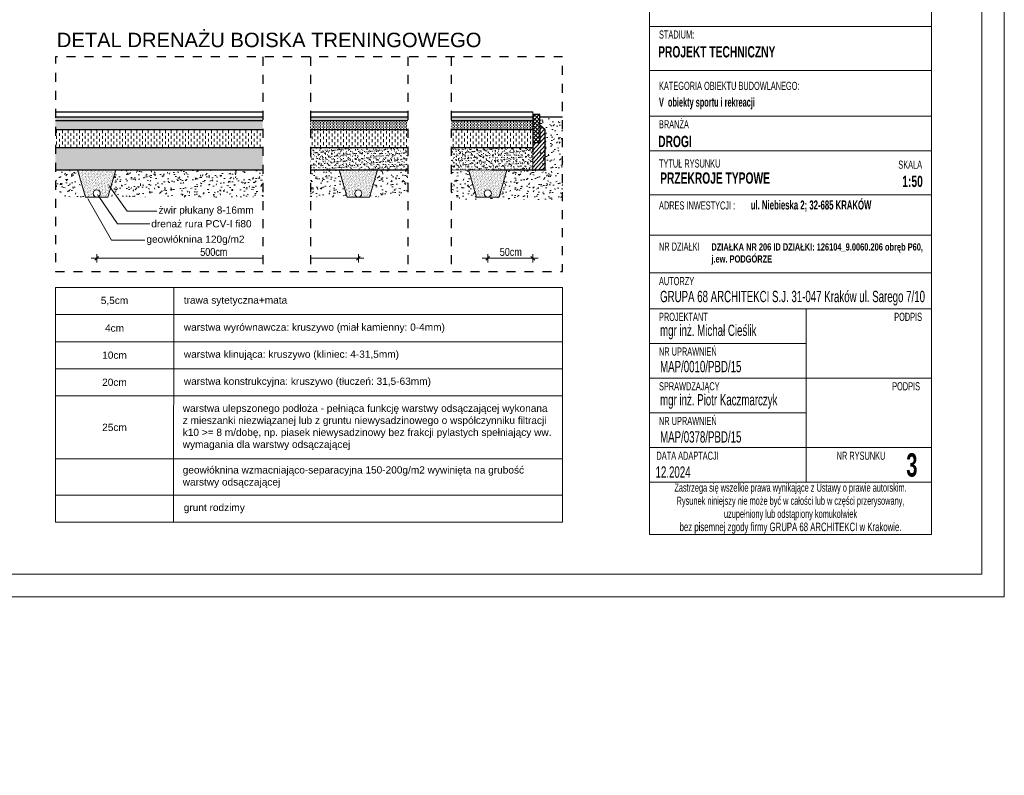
# Model space of a CAD drawing. Header units: metres. Extents: x 418.7 to 439.7, y -340.1 to -323.2.
# Tile 2 of 4: x 428.8 to 439.7, y -340.1 to -331.7. Entities that reach past the tile are written whole.
import ezdxf
from ezdxf.enums import TextEntityAlignment as Align

# ---------------------------------------------------------------- set-up
doc = ezdxf.new("R2010")
doc.units = ezdxf.units.M
doc.header["$MEASUREMENT"] = 0
doc.linetypes.add('DASHED', pattern=[0.75, 0.5, -0.25])
for name, color, linetype, lineweight in [('__OPISY', 7, 'Continuous', 0), ('A_przekrojowa', 250, 'Continuous', 30), ('A_przerywana', 1, 'DASHED', 30), ('A_WIDOKOWA_X szkic', 250, 'Continuous', 13), ('TABELKA I RAMKA', 4, 'Continuous', 0)]:
    doc.layers.add(name, color=color, linetype=linetype, lineweight=lineweight)
doc.styles.add('Annotative', font='romans.shx', dxfattribs={"width": 0.75})
doc.styles.add('ARIAL', font='arial.ttf')
doc.styles.add('ARIAL 500', font='arial.ttf', dxfattribs={"height": 0.8})
doc.styles.add('Arial Narrow', font='ARIALN.TTF')
doc.styles.add('OPISY', font='arial.ttf', dxfattribs={"width": 0.65})
doc.styles.get("Standard").update_dxf_attribs({"font": 'txt.shx'})
doc.styles.add('Style-arial', font='arial.ttf')
doc.styles.add('Style-Arial Narrow', font='ARIALN.TTF')

# ---------------------------------------------------------------- blocks, each defined once
blk = doc.blocks.new('TICK')
for p, q in [((-1, 0), (1, 0)), ((0, -0.75), (0, 0.75))]:
    blk.add_line(p, q)
at = {"flags": 128}
blk.add_lwpolyline([(-0.35, -0.35), (0.35, 0.35)], dxfattribs=at)
blk = doc.blocks.new('MULTILEADER')
at = {"layer": 'A_WIDOKOWA_X szkic', "ltscale": 0.01, "flags": 128}
for points in [[(7428283, 5540776.7), (7428277, 5540740.6)], [(7428277, 5540740.6), (7428303, 5540715.8)]]:
    blk.add_lwpolyline(points, dxfattribs=at)
at = {"layer": 'A_WIDOKOWA_X szkic', "ltscale": 0.01}
blk.add_solid([(7428282.3, 5540776.8), (7428283.6, 5540780.7), (7428283.6, 5540776.6)], dxfattribs=at)
at = {"layer": 'A_WIDOKOWA_X szkic', "style": 'Style-arial'}
blk.add_text('drenaż rura PCV-I fi80', height=8, rotation=316.3329, dxfattribs=at).set_placement((7428306.9, 5540717.5), align=Align.TOP_LEFT)
blk = doc.blocks.new('MULTILEADER_1')
at = {"layer": 'A_WIDOKOWA_X szkic', "ltscale": 0.01, "flags": 128}
for points in [[(7428299.3, 5540775.9), (7428294.6, 5540743.2)], [(7428294.6, 5540743.2), (7428318.4, 5540720.5)]]:
    blk.add_lwpolyline(points, dxfattribs=at)
at = {"layer": 'A_WIDOKOWA_X szkic', "ltscale": 0.01}
blk.add_solid([(7428298.6, 5540776), (7428299.8, 5540779.9), (7428299.9, 5540775.8)], dxfattribs=at)
at = {"layer": 'A_WIDOKOWA_X szkic', "style": 'Style-arial'}
blk.add_text('żwir płukany 8-16mm', height=8, rotation=316.3329, dxfattribs=at).set_placement((7428323.2, 5540723), align=Align.TOP_LEFT)
blk = doc.blocks.new('MULTILEADER_2')
at = {"layer": 'A_WIDOKOWA_X szkic', "ltscale": 0.01, "flags": 128}
for points in [[(7428272, 5540781.2), (7428259.6, 5540732)], [(7428259.6, 5540732), (7428286.5, 5540706.3)]]:
    blk.add_lwpolyline(points, dxfattribs=at)
at = {"layer": 'A_WIDOKOWA_X szkic', "ltscale": 0.01}
blk.add_solid([(7428271.4, 5540781.4), (7428273, 5540785.1), (7428272.6, 5540781)], dxfattribs=at)
at = {"layer": 'A_WIDOKOWA_X szkic', "style": 'Style-arial'}
blk.add_text('geowłóknina 120g/m2', height=8, rotation=316.3329, dxfattribs=at).set_placement((7428291.2, 5540708.8), align=Align.TOP_LEFT)
blk = doc.blocks.new('*U23')
at = {"layer": 'A_WIDOKOWA_X szkic', "color": 0, "linetype": 'ByBlock', "lineweight": -2}
for p, q in [((0, 0), (-179.5, -188.1)), ((0, 0), (406.6, -388.1)), ((-20.7, -21.7), (385.9, -409.8)), ((-41.4, -43.4), (365.2, -431.5)), ((-62.1, -65.1), (344.5, -453.2)), ((-82.9, -86.8), (323.8, -474.9)), ((94.9, -90.6), (-84.7, -278.6)), ((-131.2, -137.4), (275.4, -525.6)), ((-158.8, -166.4), (247.8, -554.5)), ((-179.5, -188.1), (227.1, -576.2)), ((406.6, -388.1), (227.1, -576.2))]:
    blk.add_line(p, q, dxfattribs=at)
at = {"layer": 'A_WIDOKOWA_X szkic', "color": 0, "char_height": 8, "rotation": 316.3329, "style": 'ARIAL 500'}
for s, insert, width, attachment_point in [('5,5cm', (37.1, -56.1), 131.069, 5), ('4cm', (16.4, -77.8), 131.069, 5), ('10cm', (-4.3, -99.5), 131.069, 5), ('20cm', (-25.1, -121.2), 131.069, 5), ('  trawa sytetyczna+mata', (88.1, -104.9), 420.953, 4), ('25cm', (-59.6, -157.4), 131.069, 5), ('  grunt rodzimy', (-70.7, -271.2), 420.953, 4)]:
    blk.add_mtext(s, dxfattribs=dict(at, insert=insert, width=width, attachment_point=attachment_point))
at = {"layer": 'A_WIDOKOWA_X szkic', "char_height": 8, "attachment_point": 4, "rotation": 316.3329, "style": 'ARIAL 500'}
for s, insert, width in [('\\C256;  warstwa wyrównawcza: kruszywo (miał kamienny: 0-4mm)', (67.4, -126.6), 420.953), ('\\C256;  warstwa klinująca: kruszywo (kliniec: 4-31,5mm)', (46.7, -148.3), 420.953), ('\\C256;  warstwa konstrukcyjna: kruszywo (tłuczeń: 31,5-63mm)', (26, -170), 420.953), ('\\C256;warstwa ulepszonego podłoża - pełniąca funkcję warstwy odsączającej wykonana z mieszanki niezwiązanej lub z gruntu niewysadzinowego o współczynniku filtracji k10 >= 8 m/dobę, np. piasek niewysadzinowy bez frakcji pylastych spełniający ww. wymagania dla warstwy odsączającej', (-4.9, -209.6), 410.953), ('\\C256;geowłóknina wzmacniająco-separacyjna 150-200g/m2 wywinięta na grubość warstwy odsączającej  ', (-42.9, -249.4), 410.953)]:
    blk.add_mtext(s, dxfattribs=dict(at, insert=insert, width=width))

msp = doc.modelspace()

# ---------------------------------------------------------------- hatches: boundary and pattern name
at = {"lineweight": 13}
h = msp.add_hatch(dxfattribs=at)
h.set_pattern_fill('DOTS', color=252, pattern_type=2)
h.set_pattern_definition([(270, (-74341.079422, -55990.4362955), (0.0079375, -0.00396875), [0, -0.007938])])
h.paths.add_polyline_path([(431.471, -332.8), (431.471, -332.76), (429.172, -332.76), (429.172, -332.8)])
h = msp.add_hatch(dxfattribs=at)
h.set_pattern_fill('DASH', color=252, pattern_type=2)
h.set_pattern_definition([(270, (-74341.079422, -55990.436296), (0.015875, -0.015875), [0.015875, -0.015875])])
h.paths.add_polyline_path([(431.471, -332.9), (431.471, -332.8), (429.172, -332.8), (429.172, -332.9)])
h = msp.add_hatch(dxfattribs=at)
h.set_pattern_fill('DOTS', color=252, pattern_type=2)
h.set_pattern_definition([(270, (-74342.598806, -55991.0451485), (0.0079375, -0.00396875), [0, -0.007938])])
h.paths.add_polyline_path([(431.998, -332.76), (431.998, -332.8), (433.077, -332.8), (433.077, -332.76)])
h = msp.add_hatch(dxfattribs=at)
h.set_pattern_fill('DASH', color=252, pattern_type=2)
h.set_pattern_definition([(270, (-74342.598806, -55991.045149), (0.015875, -0.015875), [0.015875, -0.015875])])
h.paths.add_polyline_path([(431.998, -332.8), (431.998, -332.9), (433.077, -332.9), (433.077, -332.8)])
h = msp.add_hatch(dxfattribs=at)
h.set_pattern_fill('AR-CONC', color=252, pattern_type=2)
h.set_pattern_definition([(50, (-74344.23962, -55990.96828), (0.182184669, -0.01593908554), [0.01905, -0.20955]), (355, (-74344.23962, -55990.96828), (-0.0352434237, 0.19105669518), [0.01524, -0.167641]), (100.451445, (-74344.22444, -55990.9696), (0.14694114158, 0.17511782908), [0.01619, -0.17809]), (46.1842, (-74344.23962, -55990.91748), (0.2710790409, -0.04204232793), [0.028575, -0.314325]), (96.635558, (-74344.21703, -55990.92098), (0.2374043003, 0.2474263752), [0.024285, -0.267136]), (351.184151, (-74344.23962, -55990.91748), (0.2374039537, 0.2474257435), [0.02286, -0.25146]), (21, (-74344.21422, -55990.93018), (0.15161487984, -0.10226551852), [0.01905, -0.20955]), (326, (-74344.21422, -55990.93018), (0.06180202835, 0.18418796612), [0.01524, -0.16764]), (71.451445, (-74344.20158, -55990.9387), (0.21341642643, 0.08192302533), [0.01619, -0.17809]), (37.5, (-74344.27529, -55990.95502), (0.00308860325, 0.084555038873), [0, -0.16561, 0, -0.17018, 0, -0.16828]), (7.5, (-74344.27529, -55990.95502), (0.06681966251, 0.10018057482), [0, -0.09703, 0, -0.1618, 0, -0.06414]), (327.5, (-74344.27529, -55990.95502), (0.1355872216, -0.005726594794), [0, -0.0635, 0, -0.19812, 0, -0.26289]), (317.5, (-74344.27529, -55990.95502), (0.1481285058, 0.02542575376), [0, -0.08255, 0, -0.13157, 0, -0.18669])])
h.paths.add_polyline_path([(434.176, -333.35), (434.089, -333.65), (433.839, -333.65), (433.751, -333.35), (433.56, -333.35), (433.56, -333.68), (434.793, -333.68), (434.793, -332.76), (434.542, -332.76), (434.542, -332.852), (434.6, -332.903), (434.6, -333.154), (434.546, -333.154), (434.546, -333.35)])
h = msp.add_hatch(dxfattribs=at)
h.set_pattern_fill('DOTS', color=252, pattern_type=2)
h.set_pattern_definition([(270, (-74344.082507, -55991.132873), (0.0079375, -0.00396875), [0, -0.007938])])
h.paths.add_polyline_path([(433.56, -332.76), (433.56, -332.8), (434.464, -332.8), (434.464, -332.76)])
h = msp.add_hatch(dxfattribs=at)
h.set_pattern_fill('DASH', color=252, pattern_type=2)
h.set_pattern_definition([(270, (-74344.082508, -55991.132872), (0.015875, -0.015875), [0.015875, -0.015875])])
h.paths.add_polyline_path([(433.56, -332.8), (433.56, -332.9), (434.464, -332.9), (434.464, -332.8)])
h = msp.add_hatch(dxfattribs=at)
h.set_pattern_fill('ANSI37', color=252, pattern_type=2)
h.set_pattern_definition([(48, (-74343.68897, -55991.545232), (-0.023594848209, 0.021244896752), []), (138, (-74343.68897, -55991.545232), (-0.021244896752, -0.023594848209), [])])
h.paths.add_polyline_path([(434.542, -332.734), (434.464, -332.734), (434.464, -333.048), (434.542, -333.048), (434.542, -332.852)])
h = msp.add_hatch(dxfattribs=at)
h.set_pattern_fill('DASH', color=252, pattern_type=2)
h.set_pattern_definition([(270, (-74341.07942, -55990.436295), (0.03175, -0.03175), [0.03175, -0.03175])])
h.paths.add_polyline_path([(431.471, -333.1), (431.471, -332.9), (429.172, -332.9), (429.172, -333.1)])
h = msp.add_hatch(dxfattribs=at)
h.set_pattern_fill('DASH', color=252, pattern_type=2)
h.set_pattern_definition([(270, (-74342.598806, -55991.04515), (0.03175, -0.03175), [0.03175, -0.03175])])
h.paths.add_polyline_path([(431.998, -332.9), (431.998, -333.1), (433.077, -333.1), (433.077, -332.9)])
h = msp.add_hatch(dxfattribs=at)
h.set_pattern_fill('DASH', color=252, pattern_type=2)
h.set_pattern_definition([(270, (-74344.082507, -55991.132872), (0.03175, -0.03175), [0.03175, -0.03175])])
h.paths.add_polyline_path([(433.56, -332.9), (433.56, -333.1), (434.464, -333.1), (434.464, -332.9)])
h = msp.add_hatch(dxfattribs=at)
h.set_pattern_fill('ANSI31', color=252, pattern_type=2)
h.set_pattern_definition([(48, (-74343.71656, -55991.51628), (-0.023594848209, 0.021244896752), [])])
h.paths.add_polyline_path([(434.6, -332.903), (434.542, -332.852), (434.542, -333.048), (434.464, -333.048), (434.464, -333.1), (434.464, -333.1), (434.464, -333.35), (434.6, -333.35)])
h = msp.add_hatch(dxfattribs=at)
h.set_pattern_fill('AR-SAND', color=252, pattern_type=2)
h.set_pattern_definition([(37.5, (-74341.083086, -55990.423037), (-0.001600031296, 0.048941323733), [0, -0.03861, 0, -0.04318, 0, -0.04128]), (7.5, (-74341.083086, -55990.42304), (0.044952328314, 0.071682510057), [0, -0.02083, 0, -0.0348, 0, -0.01334]), (327.5, (-74341.083086, -55990.423037), (0.079099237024, 0.000143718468), [0, -0.0127, 0, -0.04572, 0, -0.05969]), (317.5, (-74341.083086, -55990.42304), (0.076355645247, 0.022292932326), [0, -0.00635, 0, -0.02997, 0, -0.03429])])
h.paths.add_polyline_path([(431.471, -333.35), (431.471, -333.1), (429.172, -333.1), (429.172, -333.35)])
h = msp.add_hatch(dxfattribs=at)
h.set_pattern_fill('AR-SAND', color=252, pattern_type=2)
h.set_pattern_definition([(37.5, (-74342.60192, -55991.03189), (-0.001600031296, 0.048941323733), [0, -0.03861, 0, -0.04318, 0, -0.04128]), (7.5, (-74342.60192, -55991.03189), (0.044952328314, 0.071682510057), [0, -0.02083, 0, -0.0348, 0, -0.01334]), (327.5, (-74342.60192, -55991.03189), (0.079099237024, 0.000143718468), [0, -0.0127, 0, -0.04572, 0, -0.05969]), (317.5, (-74342.60192, -55991.03189), (0.076355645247, 0.022292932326), [0, -0.00635, 0, -0.02997, 0, -0.03429])])
h.paths.add_polyline_path([(431.998, -333.1), (431.998, -333.35), (433.077, -333.35), (433.077, -333.1)])
h = msp.add_hatch(dxfattribs=at)
h.set_pattern_fill('AR-SAND', color=252, pattern_type=2)
h.set_pattern_definition([(37.5, (-74344.11818, -55991.119615), (-0.001600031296, 0.048941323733), [0, -0.03861, 0, -0.04318, 0, -0.04128]), (7.5, (-74344.11818, -55991.119615), (0.044952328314, 0.071682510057), [0, -0.02083, 0, -0.0348, 0, -0.01334]), (327.5, (-74344.11818, -55991.119615), (0.079099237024, 0.000143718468), [0, -0.0127, 0, -0.04572, 0, -0.05969]), (317.5, (-74344.11818, -55991.119615), (0.076355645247, 0.022292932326), [0, -0.00635, 0, -0.02997, 0, -0.03429])])
h.paths.add_polyline_path([(433.56, -333.1), (433.56, -333.35), (434.464, -333.35), (434.464, -333.1)])
h = msp.add_hatch(dxfattribs=at)
h.set_pattern_fill('AR-CONC', color=252, pattern_type=2)
h.set_pattern_definition([(50, (-74340.1423, -55991.58806), (0.182184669, -0.01593908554), [0.01905, -0.20955]), (355, (-74340.1423, -55991.58806), (-0.0352434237, 0.19105669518), [0.01524, -0.167641]), (100.451445, (-74340.12712, -55991.58939), (0.14694114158, 0.17511782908), [0.01619, -0.17809]), (46.1842, (-74340.1423, -55991.53726), (0.2710790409, -0.04204232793), [0.028575, -0.314325]), (96.635558, (-74340.1197, -55991.54077), (0.2374043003, 0.2474263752), [0.024285, -0.267136]), (351.184151, (-74340.1423, -55991.53726), (0.2374039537, 0.2474257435), [0.02286, -0.25146]), (21, (-74340.1169, -55991.54996), (0.15161487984, -0.10226551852), [0.01905, -0.20955]), (326, (-74340.1169, -55991.54996), (0.06180202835, 0.18418796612), [0.01524, -0.16764]), (71.451445, (-74340.10427, -55991.55848), (0.21341642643, 0.08192302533), [0.01619, -0.17809]), (37.5, (-74340.145967, -55991.604803), (0.00308860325, 0.084555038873), [0, -0.16561, 0, -0.17018, 0, -0.16828]), (7.5, (-74340.14597, -55991.6048), (0.06681966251, 0.10018057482), [0, -0.09703, 0, -0.1618, 0, -0.06414]), (327.5, (-74340.24597, -55991.6048), (0.1355872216, -0.005726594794), [0, -0.0635, 0, -0.19812, 0, -0.26289]), (317.5, (-74340.24597, -55991.6048), (0.1481285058, 0.02542575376), [0, -0.08255, 0, -0.13157, 0, -0.18669])])
h.paths.add_polyline_path([(429.418, -333.35), (429.172, -333.35), (429.172, -333.65), (429.505, -333.65)])
h = msp.add_hatch(dxfattribs=at)
h.set_pattern_fill('AR-SAND', color=252, pattern_type=2)
h.set_pattern_definition([(307.5, (-74340.194008, -55991.646269), (0.0244706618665, 0.000800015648), [0, -0.0193, 0, -0.02159, 0, -0.02064]), (277.5, (-74340.194008, -55991.64627), (0.035841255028, -0.022476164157), [0, -0.01041, 0, -0.0174, 0, -0.00667]), (237.5, (-74340.194008, -55991.646269), (7.1859234e-05, -0.039549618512), [0, -0.00635, 0, -0.02286, 0, -0.02985]), (227.5, (-74340.194008, -55991.64627), (0.011146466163, -0.038177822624), [0, -0.00318, 0, -0.01499, 0, -0.01715])])
h.paths.add_polyline_path([(429.843, -333.35), (429.418, -333.35), (429.505, -333.65), (429.63, -333.65, -0.414214), (429.59, -333.61, -1), (429.67, -333.61, -0.414214), (429.63, -333.65), (429.755, -333.65)])
h = msp.add_hatch(dxfattribs=at)
h.set_pattern_fill('AR-CONC', color=252, pattern_type=2)
h.set_pattern_definition([(50, (-74340.80149, -55990.89749), (0.182184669, -0.01593908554), [0.01905, -0.20955]), (355, (-74340.80149, -55990.89749), (-0.0352434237, 0.19105669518), [0.01524, -0.167641]), (100.451445, (-74340.7863, -55990.89882), (0.14694114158, 0.17511782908), [0.01619, -0.17809]), (46.1842, (-74340.8015, -55990.8467), (0.2710790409, -0.04204232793), [0.028575, -0.314325]), (96.635558, (-74340.7789, -55990.8502), (0.2374043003, 0.2474263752), [0.024285, -0.267136]), (351.184151, (-74340.8015, -55990.8467), (0.2374039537, 0.2474257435), [0.02286, -0.25146]), (21, (-74340.77609, -55990.85939), (0.15161487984, -0.10226551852), [0.01905, -0.20955]), (326, (-74340.77609, -55990.85939), (0.06180202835, 0.18418796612), [0.01524, -0.16764]), (71.451445, (-74340.76346, -55990.86791), (0.21341642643, 0.08192302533), [0.01619, -0.17809]), (37.5, (-74340.80515, -55990.91423), (0.00308860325, 0.084555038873), [0, -0.16561, 0, -0.17018, 0, -0.16828]), (7.5, (-74340.80515, -55990.91423), (0.06681966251, 0.10018057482), [0, -0.09703, 0, -0.1618, 0, -0.06414]), (327.5, (-74340.90515, -55990.91423), (0.1355872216, -0.005726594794), [0, -0.0635, 0, -0.19812, 0, -0.26289]), (317.5, (-74340.90515, -55990.91423), (0.1481285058, 0.02542575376), [0, -0.08255, 0, -0.13157, 0, -0.18669])])
h.paths.add_polyline_path([(431.471, -333.65), (431.471, -333.35), (429.843, -333.35), (429.755, -333.65)])
h = msp.add_hatch(dxfattribs=at)
h.set_pattern_fill('AR-CONC', color=252, pattern_type=2)
h.set_pattern_definition([(50, (-74342.27816, -55991.55108), (0.182184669, -0.01593908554), [0.01905, -0.20955]), (355, (-74342.27816, -55991.55108), (-0.0352434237, 0.19105669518), [0.01524, -0.167641]), (100.451445, (-74342.26297, -55991.5524), (0.14694114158, 0.17511782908), [0.01619, -0.17809]), (46.1842, (-74342.27816, -55991.50028), (0.2710790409, -0.04204232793), [0.028575, -0.314325]), (96.635558, (-74342.25557, -55991.50378), (0.2374043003, 0.2474263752), [0.024285, -0.267136]), (351.184151, (-74342.27816, -55991.50028), (0.2374039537, 0.2474257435), [0.02286, -0.25146]), (21, (-74342.25276, -55991.51298), (0.15161487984, -0.10226551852), [0.01905, -0.20955]), (326, (-74342.25276, -55991.51298), (0.06180202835, 0.18418796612), [0.01524, -0.16764]), (71.451445, (-74342.24012, -55991.5215), (0.21341642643, 0.08192302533), [0.01619, -0.17809]), (37.5, (-74342.28127, -55991.56782), (0.00308860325, 0.084555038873), [0, -0.16561, 0, -0.17018, 0, -0.16828]), (7.5, (-74342.28127, -55991.56782), (0.06681966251, 0.10018057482), [0, -0.09703, 0, -0.1618, 0, -0.06414]), (327.5, (-74342.38127, -55991.56782), (0.1355872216, -0.005726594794), [0, -0.0635, 0, -0.19812, 0, -0.26289]), (317.5, (-74342.38127, -55991.56782), (0.1481285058, 0.02542575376), [0, -0.08255, 0, -0.13157, 0, -0.18669])])
h.paths.add_polyline_path([(431.998, -333.35), (431.998, -333.65), (432.405, -333.65), (432.317, -333.35)])
h = msp.add_hatch(dxfattribs=at)
h.set_pattern_fill('AR-SAND', color=252, pattern_type=2)
h.set_pattern_definition([(307.5, (-74342.293955, -55991.646268), (0.0244706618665, 0.000800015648), [0, -0.0193, 0, -0.02159, 0, -0.02064]), (277.5, (-74342.293955, -55991.646268), (0.035841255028, -0.022476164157), [0, -0.01041, 0, -0.0174, 0, -0.00667]), (237.5, (-74342.293955, -55991.646268), (7.1859234e-05, -0.039549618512), [0, -0.00635, 0, -0.02286, 0, -0.02985]), (227.5, (-74342.293955, -55991.646268), (0.011146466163, -0.038177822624), [0, -0.00318, 0, -0.01499, 0, -0.01715])])
h.paths.add_polyline_path([(432.742, -333.35), (432.317, -333.35), (432.405, -333.65), (432.53, -333.65, -0.414214), (432.49, -333.61, -1), (432.57, -333.61, -0.414214), (432.53, -333.65), (432.655, -333.65)])
h = msp.add_hatch(dxfattribs=at)
h.set_pattern_fill('AR-CONC', color=252, pattern_type=2)
h.set_pattern_definition([(50, (-74342.28552, -55991.54333), (0.182184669, -0.01593908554), [0.01905, -0.20955]), (355, (-74342.28552, -55991.54333), (-0.0352434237, 0.19105669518), [0.01524, -0.167641]), (100.451445, (-74342.27034, -55991.54466), (0.14694114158, 0.17511782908), [0.01619, -0.17809]), (46.1842, (-74342.28552, -55991.49253), (0.2710790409, -0.04204232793), [0.028575, -0.314325]), (96.635558, (-74342.26293, -55991.49603), (0.2374043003, 0.2474263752), [0.024285, -0.267136]), (351.184151, (-74342.28552, -55991.49253), (0.2374039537, 0.2474257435), [0.02286, -0.25146]), (21, (-74342.26012, -55991.50523), (0.15161487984, -0.10226551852), [0.01905, -0.20955]), (326, (-74342.26012, -55991.50523), (0.06180202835, 0.18418796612), [0.01524, -0.16764]), (71.451445, (-74342.24749, -55991.51375), (0.21341642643, 0.08192302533), [0.01619, -0.17809]), (37.5, (-74342.28863, -55991.56007), (0.00308860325, 0.084555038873), [0, -0.16561, 0, -0.17018, 0, -0.16828]), (7.5, (-74342.28863, -55991.56007), (0.06681966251, 0.10018057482), [0, -0.09703, 0, -0.1618, 0, -0.06414]), (327.5, (-74342.38863, -55991.56007), (0.1355872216, -0.005726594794), [0, -0.0635, 0, -0.19812, 0, -0.26289]), (317.5, (-74342.38863, -55991.56007), (0.1481285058, 0.02542575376), [0, -0.08255, 0, -0.13157, 0, -0.18669])])
h.paths.add_polyline_path([(433.077, -333.65), (433.077, -333.35), (432.742, -333.35), (432.655, -333.65)])
h = msp.add_hatch(dxfattribs=at)
h.set_pattern_fill('AR-SAND', color=252, pattern_type=2)
h.set_pattern_definition([(307.5, (-74340.893998, -55991.646269), (0.0244706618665, 0.000800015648), [0, -0.0193, 0, -0.02159, 0, -0.02064]), (277.5, (-74340.893998, -55991.64627), (0.035841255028, -0.022476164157), [0, -0.01041, 0, -0.0174, 0, -0.00667]), (237.5, (-74340.893998, -55991.64627), (7.1859234e-05, -0.039549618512), [0, -0.00635, 0, -0.02286, 0, -0.02985]), (227.5, (-74340.893998, -55991.64627), (0.011146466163, -0.038177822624), [0, -0.00318, 0, -0.01499, 0, -0.01715])])
h.paths.add_polyline_path([(434.176, -333.35), (433.751, -333.35), (433.839, -333.65), (433.964, -333.65, -0.414214), (433.924, -333.61, -1), (434.004, -333.61, -0.414214), (433.964, -333.65), (434.089, -333.65)])

# ---------------------------------------------------------------- linework, layer by layer
at = {"linetype": 'DASHED', "ltscale": 0.2, "flags": 128}
msp.add_lwpolyline([(429.172, -334.475), (434.793, -334.475), (434.793, -332.094), (429.172, -332.094), (429.172, -334.475)], close=True, dxfattribs=at)
for points in [[(431.471, -332.094), (431.471, -334.475)], [(431.998, -332.094), (431.998, -334.475)], [(433.077, -332.094), (433.077, -334.475)], [(433.56, -332.094), (433.56, -334.475)]]:
    msp.add_lwpolyline(points, dxfattribs=at)
at = {"layer": 'A_przekrojowa', "ltscale": 0.01, "flags": 128}
for points in [[(429.172, -332.705), (431.471, -332.705)], [(431.998, -332.705), (433.077, -332.705)], [(433.56, -332.705), (434.464, -332.705)], [(429.172, -332.76), (431.471, -332.76)], [(429.172, -332.8), (431.471, -332.8)], [(431.998, -332.76), (433.077, -332.76)], [(431.998, -332.8), (433.077, -332.8)], [(433.56, -332.76), (434.464, -332.76)], [(433.56, -332.8), (434.464, -332.8)], [(434.542, -332.852), (434.542, -332.734), (434.464, -332.734), (434.464, -333.048)], [(434.542, -332.76), (434.793, -332.76)], [(429.172, -332.9), (431.471, -332.9)], [(431.998, -332.9), (433.077, -332.9)], [(433.56, -332.9), (434.464, -332.9)], [(434.439, -333.35), (434.6, -333.35), (434.6, -332.903), (434.542, -332.852), (434.542, -333.048), (434.464, -333.048), (434.464, -333.1), (434.464, -333.1), (434.464, -333.154)], [(429.172, -333.1), (431.471, -333.1)], [(431.998, -333.1), (433.077, -333.1)], [(433.56, -333.1), (434.464, -333.1)], [(429.172, -333.35), (431.471, -333.35)], [(431.998, -333.35), (433.077, -333.35)], [(433.997, -333.35), (434.439, -333.35)]]:
    msp.add_lwpolyline(points, dxfattribs=at)
at = {"layer": 'A_przerywana', "ltscale": 0.2, "const_width": 0.01, "flags": 128}
for points in [[(433.56, -333.35), (434.464, -333.35), (434.464, -333.1)], [(429.172, -333.35), (431.471, -333.35)], [(429.418, -333.35), (429.505, -333.65), (429.755, -333.65), (429.843, -333.349)], [(431.998, -333.35), (433.077, -333.35)], [(432.317, -333.35), (432.405, -333.65), (432.655, -333.65), (432.743, -333.349)], [(433.751, -333.35), (433.839, -333.65), (434.089, -333.65), (434.177, -333.349)]]:
    msp.add_lwpolyline(points, dxfattribs=at)
at = {"layer": 'A_WIDOKOWA_X szkic', "ltscale": 0.01}
for p, q in [((429.69, -334.329), (431.471, -334.329)), ((431.998, -334.329), (432.47, -334.329)), ((434.024, -334.329), (434.464, -334.329))]:
    msp.add_line(p, q, dxfattribs=at)
at = {"layer": 'A_WIDOKOWA_X szkic', "ltscale": 0.01, "flags": 128}
for points in [[(434.464, -332.734), (434.464, -332.705), (434.464, -332.705)], [(434.464, -333.154), (434.464, -333.35)], [(429.505, -333.65), (429.418, -333.35)], [(429.755, -333.65), (429.843, -333.35)], [(432.405, -333.65), (432.317, -333.35)], [(432.655, -333.65), (432.742, -333.35)], [(433.839, -333.65), (433.751, -333.35)], [(434.089, -333.65), (434.176, -333.35)], [(429.505, -333.65), (429.755, -333.65)], [(432.405, -333.65), (432.655, -333.65)], [(433.839, -333.65), (434.089, -333.65)]]:
    msp.add_lwpolyline(points, dxfattribs=at)
at = {"layer": 'A_WIDOKOWA_X szkic', "ltscale": 0.01}
for centre in [(429.63, -333.61), (432.53, -333.61), (433.964, -333.61)]:
    msp.add_circle(centre, 0.04, dxfattribs=at)
at = {"layer": 'TABELKA I RAMKA', "color": 7, "ltscale": 10}
for p, q in [((435.757, -330.137), (435.757, -337.393)), ((438.882, -330.333), (438.882, -337.393)), ((435.757, -331.758), (438.882, -331.758)), ((435.757, -332.246), (438.882, -332.246)), ((435.757, -332.753), (438.882, -332.753)), ((435.757, -333.138), (438.882, -333.138)), ((435.757, -333.624), (438.882, -333.624)), ((435.757, -334.074), (438.882, -334.074)), ((435.757, -334.492), (438.882, -334.492)), ((435.757, -334.888), (438.882, -334.888)), ((437.493, -336.257), (437.493, -334.888)), ((435.757, -335.273), (437.493, -335.273)), ((435.757, -335.658), (438.882, -335.658)), ((435.757, -336.043), (437.493, -336.043)), ((437.493, -336.257), (437.493, -336.813)), ((435.757, -336.428), (438.882, -336.428)), ((435.757, -336.813), (438.882, -336.813)), ((435.757, -337.393), (438.882, -337.393))]:
    msp.add_line(p, q, dxfattribs=at)
at = {"layer": 'TABELKA I RAMKA', "color": 7, "ltscale": 0.004687, "flags": 128}
for points in [[(418.689, -323.231), (439.689, -323.231), (439.689, -338.081), (418.689, -338.081), (418.689, -323.231)], [(420.939, -323.481), (439.439, -323.481), (439.439, -337.831), (420.939, -337.831), (420.939, -323.481)]]:
    msp.add_lwpolyline(points, close=True, dxfattribs=at)

# ---------------------------------------------------------------- block references
at = {"layer": 'A_WIDOKOWA_X szkic', "ltscale": 0.01}
for name, p, xscale, yscale, zscale, rotation in [('*U23', (429.172, -334.654), 0.01, 0.01, 0.01, 43.66711377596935), ('TICK', (429.63, -334.329), 0.06000000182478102, 0.06000000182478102, 0.06000000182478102, 179.9999999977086), ('TICK', (432.53, -334.329), 0.06000000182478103, 0.06000000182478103, 0.06000000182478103, 359.9999999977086), ('TICK', (433.964, -334.329), 0.06000000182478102, 0.06000000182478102, 0.06000000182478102, 179.9999999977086)]:
    msp.add_blockref(name, p, dxfattribs=dict(at, xscale=xscale, yscale=yscale, zscale=zscale, rotation=rotation))
at = {"layer": 'A_WIDOKOWA_X szkic', "xscale": 0.01, "yscale": 0.01, "zscale": 0.01, "rotation": 43.66711377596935}
for name in ['MULTILEADER_1', 'MULTILEADER_2', 'MULTILEADER']:
    msp.add_blockref(name, (-15046.587, -91703.471), dxfattribs=at)
at = {"layer": 'A_WIDOKOWA_X szkic', "ltscale": 0.01, "extrusion": (0, 0, -1), "xscale": 0.060000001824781, "yscale": 0.060000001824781, "zscale": 0.060000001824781, "rotation": 180.0000000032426}
msp.add_blockref('TICK', (-434.464, -334.329), dxfattribs=at)

# ---------------------------------------------------------------- texts
at = {"layer": '__OPISY', "insert": (429.188, -331.828), "char_height": 0.16, "width": 5.17245, "attachment_point": 1, "rotation": 0, "style": 'ARIAL 500'}
msp.add_mtext('DETAL DRENAŻU BOISKA TRENINGOWEGO', dxfattribs=at)
at = {"layer": 'A_WIDOKOWA_X szkic', "insert": (430.928, -334.259), "char_height": 0.0875, "width": 0.15829, "attachment_point": 5, "rotation": 360, "style": 'Arial Narrow'}
msp.add_mtext('\\A1;500cm', dxfattribs=at)
at = {"layer": 'A_WIDOKOWA_X szkic', "insert": (434.22, -334.259), "char_height": 0.0875, "attachment_point": 5, "rotation": 360, "style": 'Arial Narrow'}
msp.add_mtext('\\A1;50cm', dxfattribs=at)
at = {"layer": 'TABELKA I RAMKA', "color": 7, "style": 'OPISY', "width": 0.65}
for s, p in [('STADIUM:', (435.862, -331.848)), ('KATEGORIA OBIEKTU BUDOWLANEGO:', (435.862, -332.417)), ('BRANŻA', (435.862, -332.843)), ('TYTUŁ RYSUNKU', (435.862, -333.278)), ('ADRES INWESTYCJI :', (435.862, -333.743)), ('NR DZIAŁKI', (435.862, -334.199)), ('AUTORZY', (435.862, -334.582)), ('PROJEKTANT ', (435.862, -334.978)), ('NR UPRAWNIEŃ ', (435.862, -335.363)), ('SPRAWDZAJĄCY ', (435.862, -335.748)), ('NR UPRAWNIEŃ ', (435.862, -336.133))]:
    msp.add_text(s, height=0.09, rotation=0, dxfattribs=at).set_placement(p, align=Align.MIDDLE_LEFT)
at = {"layer": 'TABELKA I RAMKA', "color": 7, "style": 'ARIAL', "width": 0.65}
for s, p in [('SKALA', (438.778, -333.291)), ('PODPIS', (438.778, -334.978)), ('PODPIS ', (438.778, -335.748))]:
    msp.add_text(s, height=0.09, rotation=0, dxfattribs=at).set_placement(p, align=Align.MIDDLE_RIGHT)
for s, height, p in [('DATA ADAPTACJI', 0.09, (436.179, -336.518)), ('NR RYSUNKU', 0.09, (438.101, -336.518)), ('Zastrzega się wszelkie prawa wynikające z Ustawy o prawie autorskim.', 0.09, (437.32, -336.872)), ('Rysunek niniejszy nie może być w całości lub w części przerysowany,', 0.09, (437.32, -337.017)), ('uzupełniony lub odstąpiony komukolwiek', 0.09, (437.32, -337.162)), ('bez pisemnej zgody firmy GRUPA 68 ARCHITEKCI w Krakowie.', 0.095, (437.32, -337.307))]:
    msp.add_text(s, height=height, rotation=0, dxfattribs=at).set_placement(p, align=Align.MIDDLE_CENTER)
at = {"layer": 'TABELKA I RAMKA', "color": 7, "char_height": 0.125, "attachment_point": 1, "rotation": 0}
for s, insert, width, style in [('\\fArial|b1|i0|c238238|p39;\\H1x;\\W0.65;PROJEKT TECHNICZNY', (435.853, -331.977), 3.02909, 'OPISY'), ('\\fArial|b1|i0|c238238|p39;\\H1x;\\W0.65;DROGI', (435.853, -332.971), 3.02909, 'Style-arial'), ('\\fArial Narrow|b0|i0|c238238|p39;\\H1x;\\W0.75;\\A1;GRUPA 68 ARCHITEKCI S.J. 31-047 Kraków ul. Sarego 7/10 ', (435.874, -334.69), 3.045, 'Annotative'), ('\\H1x;\\W0.75;mgr inż. Michał Cieślik', (435.874, -335.065), 3.045, 'Style-Arial Narrow'), ('\\H1x;\\W0.75;MAP/0010/PBD/15', (435.874, -335.467), 3.045, 'Style-Arial Narrow'), ('\\H1x;\\W0.75;mgr inż. Piotr Kaczmarczyk', (435.874, -335.835), 3.045, 'Style-Arial Narrow'), ('\\H1x;\\W0.75;MAP/0378/PBD/15', (435.874, -336.247), 3.045, 'Style-Arial Narrow')]:
    msp.add_mtext(s, dxfattribs=dict(at, insert=insert, width=width, style=style))
at = {"layer": 'TABELKA I RAMKA', "color": 18, "attachment_point": 1, "rotation": 0}
for s, insert, char_height, width, style in [('\\fArial Narrow|b1|i0|c238238|p39;V  obiekty sportu i rekreacji', (435.862, -332.548), 0.1, 5.56364, 'OPISY'), ('\\fArial Narrow|b1|i0|c238238|p39;ul. Niebieska 2; 32-685 KRAKÓW ', (436.879, -333.688), 0.1, 5.1, 'Annotative'), ('\\fArial Narrow|b1|i0|c238238|p39;DZIAŁKA NR 206 ID DZIAŁKI: 126104_9.0060.206 obręb P60, j.ew. PODGÓRZE', (436.443, -334.163), 0.080151, 2.09745, 'Annotative')]:
    msp.add_mtext(s, dxfattribs=dict(at, insert=insert, char_height=char_height, width=width, style=style))
at = {"layer": 'TABELKA I RAMKA', "color": 7, "attachment_point": 1}
for s, insert, char_height, width, rotation in [('\\fArial|b1|i0|c238238|p39;\\H1x;\\W0.65;PRZEKROJE TYPOWE', (435.875, -333.377), 0.125, 2.25733, 360), ('\\fArial|b1|i0|c238238|p39;\\H1x;\\W0.65;1:50', (438.559, -333.414), 0.125, 2.25733, 360), ('\\fArial Narrow|b1|i0|c238238|p39;\\H1x;\\W0.75;3', (438.603, -336.491), 0.25818, 6.28935, 0), ('\\fArial Narrow|b0|i0|c238238|p39;\\H1x;\\W0.75;12.2024', (435.824, -336.637), 0.125, 3.045, 0)]:
    msp.add_mtext(s, dxfattribs=dict(at, insert=insert, char_height=char_height, width=width, rotation=rotation))

doc.saveas('drawing.dxf')
